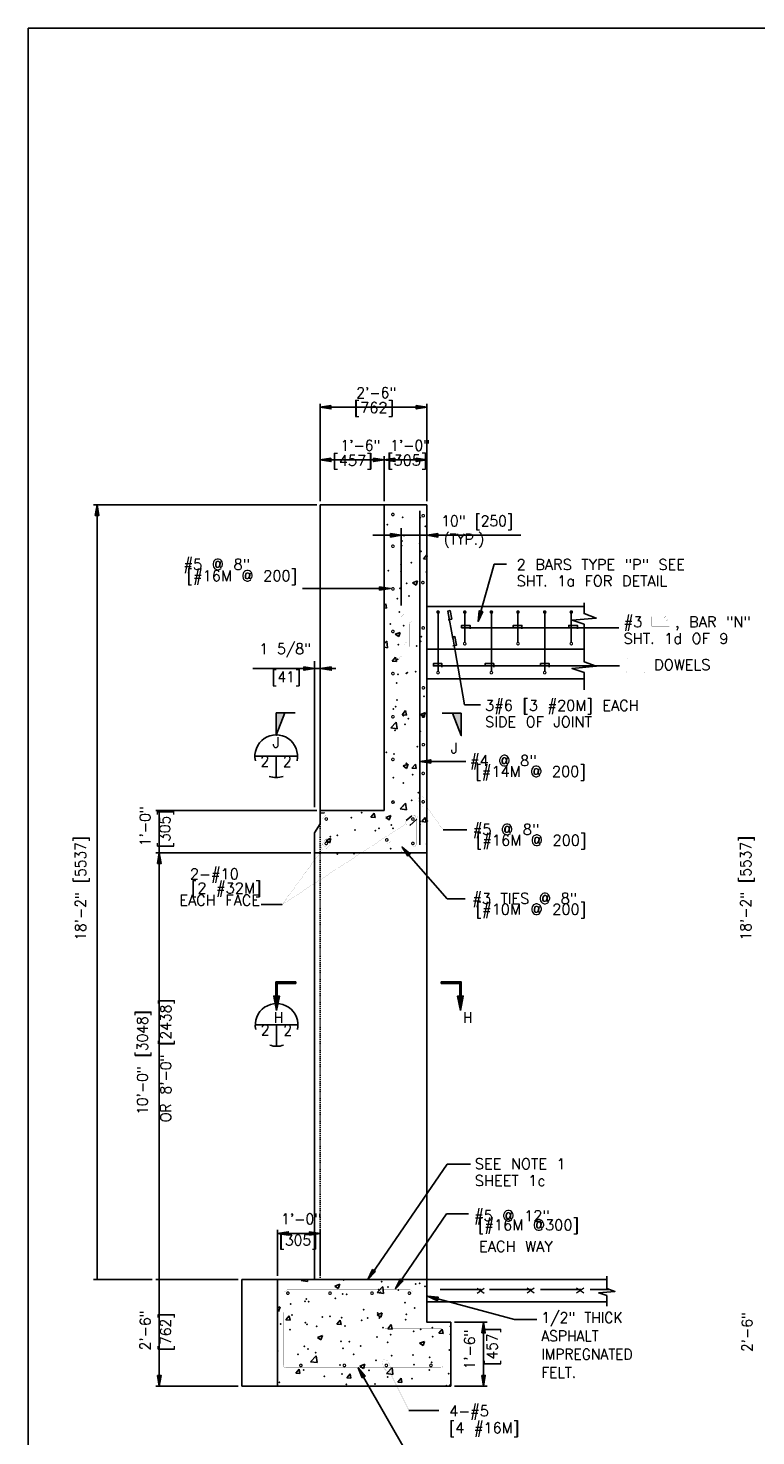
# Model space of a CAD drawing. Extents: x 0 to 354, y 0 to 250.
# Tile 2 of 7: x 0 to 85, y 85 to 250. Entities that reach past the tile are written whole.
import ezdxf
from ezdxf.enums import TextEntityAlignment as Align

# ---------------------------------------------------------------- set-up
doc = ezdxf.new("R2010")
doc.units = 0
doc.header["$MEASUREMENT"] = 0
doc.linetypes.add('HIDDEN2', pattern=[0.1875, 0.125, -0.0625])
doc.layers.get('0').update_dxf_attribs({"linetype": 'CONTINUOUS'})
for name, color, linetype in [('1', 7, 'CONTINUOUS'), ('BORDER', 7, 'CONTINUOUS'), ('DIM', 7, 'CONTINUOUS'), ('DWG-LINES', 7, 'CONTINUOUS'), ('HATCH', 7, 'CONTINUOUS'), ('REBAR', 7, 'CONTINUOUS'), ('SYMBOLS', 7, 'CONTINUOUS'), ('TEXT', 7, 'CONTINUOUS')]:
    doc.layers.add(name, color=color, linetype=linetype)
doc.styles.add('TXT_SHX', font='txt.shx')

# ---------------------------------------------------------------- blocks, each defined once
blk = doc.blocks.new('A_DIM')
at = {"layer": 'TEXT', "linetype": 'CONTINUOUS'}
blk.add_hatch(color=7, dxfattribs=at).paths.add_polyline_path([(-0.125, 0.0208), (-0.125, -0.0208), (0, 0)])
at = {"layer": 'TEXT', "color": 7, "linetype": 'CONTINUOUS'}
blk.add_lwpolyline([(-0.125, 0.0208), (-0.125, -0.0208), (0, 0)], close=True, dxfattribs=at)
blk = doc.blocks.new('REBAR')
at = {"color": 7, "linetype": 'CONTINUOUS', "const_width": 0.01378}
blk.add_lwpolyline([(-0.014553, 0, 1), (0.014553, 0, 1)], format="xyb", close=True, dxfattribs=at)
blk = doc.blocks.new('ARR_R')
at = {"linetype": 'CONTINUOUS'}
for points in [[(0.164, 0.221), (0.015, 0.221), (-0.002, 0.238), (0.164, 0.238)], [(0.015, 0.221), (0.015, 0.004), (-0.002, 0.004), (-0.002, 0.238)], [(0.334, 0.229), (0.164, 0.196), (0.164, 0.263)]]:
    blk.add_hatch(color=24, dxfattribs=at).paths.add_polyline_path(points)
at = {"color": 24, "linetype": 'CONTINUOUS'}
for points in [[(0.164, 0.221), (0.015, 0.221), (-0.002, 0.238), (0.164, 0.238)], [(0.015, 0.221), (0.015, 0.004), (-0.002, 0.004), (-0.002, 0.238)], [(0.334, 0.229), (0.164, 0.196), (0.164, 0.263)]]:
    blk.add_lwpolyline(points, close=True, dxfattribs=at)
blk = doc.blocks.new('SEC_B0')
at = {"layer": 'SYMBOLS', "color": 2, "linetype": 'CONTINUOUS'}
for p, q in [((0, 0.25), (0, 0.4996)), ((-0.25, 0), (0.25, 0)), ((0, -0.25), (0, 0)), ((0, -0.25), (0, -0.2496))]:
    blk.add_line(p, q, dxfattribs=at)
for start, end in [(347.64555, 192.35445), (251.04049, 288.95951)]:
    blk.add_arc((0, 0), 0.25, start, end, dxfattribs=at)
blk = doc.blocks.new('SEC_TA')
at = {"layer": 'SYMBOLS', "linetype": 'CONTINUOUS'}
blk.add_hatch(color=2, dxfattribs=at).paths.add_polyline_path([(0.224, 0), (0.121, 0), (0.224, -0.2615)])
at = {"layer": 'SYMBOLS', "color": 2, "linetype": 'CONTINUOUS'}
blk.add_line((0.224, 0), (0, 0), dxfattribs=at)
blk.add_lwpolyline([(0.224, 0), (0.121, 0), (0.224, -0.2615)], close=True, dxfattribs=at)

msp = doc.modelspace()

# ---------------------------------------------------------------- hatches: boundary and pattern name
at = {"layer": 'DIM', "linetype": 'CONTINUOUS'}
for points in [[(7.87, 192.92), (8.29, 192.92), (8.08, 194.17)], [(15.16, 152.1), (15.58, 152.1), (15.37, 153.35)], [(53.16, 97.1), (53.58, 97.1), (53.37, 98.35)], [(15.16, 92.11), (15.58, 92.11), (15.37, 90.86)], [(53.16, 92.11), (53.58, 92.11), (53.37, 90.86)]]:
    msp.add_hatch(color=7, dxfattribs=at).paths.add_polyline_path(points)
at = {"layer": 'DWG-LINES', "linetype": 'CONTINUOUS'}
for points in [[(35.48, 205.81), (35.48, 205.4), (34.23, 205.61)], [(45.48, 205.81), (45.48, 205.4), (46.73, 205.61)], [(35.48, 199.65), (35.48, 199.23), (34.23, 199.44)], [(40.48, 199.65), (40.48, 199.23), (41.73, 199.44)], [(42.98, 199.65), (42.98, 199.23), (41.73, 199.44)], [(45.48, 199.65), (45.48, 199.23), (46.73, 199.44)], [(42.48, 190.8), (42.48, 190.38), (43.73, 190.59)], [(48.02, 190.8), (48.02, 190.38), (46.77, 190.59)], [(32.31, 175.18), (32.31, 174.77), (33.56, 174.98)], [(35.53, 175.18), (35.53, 174.77), (34.28, 174.98)]]:
    msp.add_hatch(color=7, dxfattribs=at).paths.add_polyline_path(points)
at = {"layer": 'TEXT', "linetype": 'CONTINUOUS'}
for points in [[(41.19, 184.57), (41.19, 184.16), (42.44, 184.36)], [(53.27, 181.64), (52.87, 181.75), (52.73, 180.5)], [(47.18, 163.87), (47.18, 164.29), (45.93, 164.08)], [(44.48, 152.97), (44.79, 153.24), (43.82, 154.05)], [(40.7, 104.28), (40.36, 104.51), (39.83, 103.36)], [(43.94, 103.18), (43.6, 103.41), (43.07, 102.27)], [(47.97, 100.87), (48.07, 101.27), (46.81, 101.39)], [(39.13, 91.81), (39.49, 92.02), (38.69, 93)]]:
    msp.add_hatch(color=7, dxfattribs=at).paths.add_polyline_path(points)

# ---------------------------------------------------------------- linework, layer by layer
at = {"layer": '1', "color": 3, "linetype": 'CONTINUOUS'}
for p, q in [((0, 250.04), (354.01, 250.04)), ((354.01, 250.04), (0, 250.04)), ((0, 250.04), (0, 0))]:
    msp.add_line(p, q, dxfattribs=at)
at = {"layer": 'BORDER', "color": 7, "linetype": 'CONTINUOUS'}
for p, q in [((52.74, 180.56), (54.61, 187.22)), ((54.61, 187.22), (56.05, 187.22))]:
    msp.add_line(p, q, dxfattribs=at)
at = {"layer": 'DIM', "color": 7, "linetype": 'CONTINUOUS'}
for p, q in [((34.23, 194.59), (34.23, 206.02)), ((35.07, 205.61), (45.89, 205.61)), ((34.23, 194.59), (34.23, 199.85)), ((41.73, 194.59), (41.73, 199.85)), ((41.73, 194.59), (41.73, 199.85)), ((46.73, 194.59), (46.73, 199.85)), ((35.07, 199.44), (40.89, 199.44)), ((41.73, 199.44), (46.73, 199.44)), ((33.82, 194.17), (7.66, 194.17)), ((8.08, 103.35), (8.08, 193.34)), ((43.73, 182.35), (43.73, 191.43)), ((40.4, 190.59), (57.73, 190.59)), ((32.72, 174.98), (26.33, 174.98)), ((33.56, 158.74), (33.56, 175.82)), ((33.56, 174.98), (36.06, 174.98)), ((33.82, 158.34), (14.96, 158.34)), ((15.37, 153.35), (15.37, 158.34)), ((33.14, 153.35), (14.96, 153.35)), ((33.14, 153.35), (14.96, 153.35)), ((15.37, 103.35), (15.37, 152.51)), ((29.24, 103.77), (29.24, 109.17)), ((34.23, 103.77), (34.23, 109.17)), ((29.24, 108.75), (34.23, 108.75)), ((14.54, 103.35), (7.66, 103.35)), ((24.63, 103.35), (14.96, 103.35)), ((24.63, 103.35), (14.96, 103.35)), ((15.37, 91.69), (15.37, 103.35)), ((49.95, 98.35), (53.78, 98.35)), ((53.37, 91.69), (53.37, 97.52)), ((24.63, 90.86), (14.96, 90.86)), ((49.95, 90.86), (53.78, 90.86))]:
    msp.add_line(p, q, dxfattribs=at)
for points in [[(7.87, 192.92), (8.29, 192.92), (8.08, 194.17)], [(15.16, 152.1), (15.58, 152.1), (15.37, 153.35)], [(53.16, 97.1), (53.58, 97.1), (53.37, 98.35)], [(15.16, 92.11), (15.58, 92.11), (15.37, 90.86)], [(53.16, 92.11), (53.58, 92.11), (53.37, 90.86)]]:
    msp.add_lwpolyline(points, close=True, dxfattribs=at)
at = {"layer": 'DWG-LINES', "color": 7, "linetype": 'CONTINUOUS'}
for p, q in [((34.23, 194.59), (34.23, 206.02)), ((46.73, 194.59), (46.73, 206.02)), ((34.23, 156.77), (34.23, 194.17)), ((34.23, 194.17), (46.73, 194.17)), ((41.73, 158.34), (41.73, 194.17)), ((46.73, 182.25), (65.15, 182.25)), ((46.73, 177.25), (65.15, 177.25)), ((46.73, 173.76), (65.15, 173.76)), ((33.56, 155.71), (34.23, 156.77)), ((34.23, 158.34), (41.73, 158.34)), ((33.56, 103.38), (33.56, 155.71)), ((33.56, 153.35), (46.73, 153.35)), ((25.05, 103.35), (67.87, 103.35)), ((25.05, 90.86), (25.05, 103.35)), ((29.24, 90.86), (29.24, 103.35)), ((46.73, 100.72), (67.81, 100.72))]:
    msp.add_line(p, q, dxfattribs=at)
at = {"layer": 'DWG-LINES', "color": 7, "linetype": 'HIDDEN2'}
msp.add_line((34.23, 156.77), (34.23, 103.35), dxfattribs=at)
at = {"layer": 'DWG-LINES', "color": 7, "linetype": 'CONTINUOUS'}
for points in [[(35.48, 205.81), (35.48, 205.4), (34.23, 205.61)], [(45.48, 205.81), (45.48, 205.4), (46.73, 205.61)], [(35.48, 199.65), (35.48, 199.23), (34.23, 199.44)], [(40.48, 199.65), (40.48, 199.23), (41.73, 199.44)], [(42.98, 199.65), (42.98, 199.23), (41.73, 199.44)], [(45.48, 199.65), (45.48, 199.23), (46.73, 199.44)], [(42.48, 190.8), (42.48, 190.38), (43.73, 190.59)], [(48.02, 190.8), (48.02, 190.38), (46.77, 190.59)], [(32.31, 175.18), (32.31, 174.77), (33.56, 174.98)], [(35.53, 175.18), (35.53, 174.77), (34.28, 174.98)]]:
    msp.add_lwpolyline(points, close=True, dxfattribs=at)
msp.add_lwpolyline([(25.05, 90.86), (49.53, 90.86), (49.53, 98.35), (46.73, 98.35), (46.73, 176.38), (46.73, 194.17)], dxfattribs=at)
at = {"layer": 'HATCH', "color": 7, "linetype": 'CONTINUOUS'}
for p, q in [((46.34, 187.84), (46.74, 188.32)), ((46.78, 188.11), (46.74, 188.32)), ((46.34, 187.84), (46.78, 187.8)), ((45.05, 185.03), (45.63, 185.26)), ((45.05, 185.03), (45.46, 184.75)), ((45.46, 184.75), (45.63, 185.26)), ((41.78, 182.41), (41.92, 182.57)), ((41.78, 182.07), (42.01, 182.05)), ((42.01, 182.05), (41.92, 182.57)), ((43.02, 178.99), (43.6, 179.21)), ((43.02, 178.99), (43.43, 178.71)), ((43.43, 178.71), (43.6, 179.21)), ((41.78, 177.94), (42.03, 178.2)), ((41.78, 177.46), (42.12, 177.41)), ((42.12, 177.41), (42.03, 178.2)), ((42.67, 175.83), (43.07, 176.31)), ((42.67, 175.83), (43.17, 175.78)), ((43.17, 175.78), (43.07, 176.31)), ((43.83, 169.56), (44.23, 170.04)), ((44.33, 169.52), (44.23, 170.04)), ((42.49, 168.03), (43.13, 168.7)), ((43.23, 167.91), (43.14, 168.7)), ((43.83, 169.56), (44.33, 169.52)), ((45.97, 169.59), (46.55, 169.82)), ((45.97, 169.59), (46.38, 169.31)), ((46.38, 169.31), (46.55, 169.82)), ((42.49, 168.03), (43.23, 167.91)), ((43.94, 163.55), (44.52, 163.78)), ((43.94, 163.55), (44.35, 163.27)), ((44.35, 163.27), (44.52, 163.78)), ((44.98, 163.29), (45.39, 163.77)), ((45.48, 163.25), (45.39, 163.77)), ((44.98, 163.29), (45.48, 163.25)), ((43.59, 158.53), (44.24, 159.21)), ((43.59, 158.53), (44.33, 158.42)), ((44.33, 158.42), (44.24, 159.21)), ((34.29, 158.06), (34.69, 158.03)), ((34.69, 158.03), (34.67, 158.1)), ((40.16, 157.55), (40.57, 158.03)), ((40.16, 157.55), (40.66, 157.51)), ((40.66, 157.51), (40.57, 158.03)), ((41.91, 157.51), (42.49, 157.73)), ((41.91, 157.51), (42.32, 157.23)), ((42.33, 157.23), (42.49, 157.73)), ((46.14, 157.03), (46.54, 157.51)), ((46.14, 157.03), (46.64, 156.98)), ((46.64, 156.98), (46.54, 157.51)), ((34.91, 154.82), (35.49, 155.05)), ((34.91, 154.82), (35.32, 154.54)), ((35.32, 154.54), (35.49, 155.05)), ((32.01, 103.22), (32.14, 103.35)), ((32.01, 103.22), (32.75, 103.1)), ((32.75, 103.1), (32.72, 103.35)), ((35.93, 102.59), (36.52, 102.81)), ((35.93, 102.59), (36.35, 102.31)), ((36.35, 102.31), (36.52, 102.81)), ((40.9, 101.84), (41.55, 102.52)), ((41.64, 101.72), (41.55, 102.51)), ((40.9, 101.84), (41.64, 101.72)), ((29.24, 100.02), (29.52, 100.13)), ((29.24, 99.7), (29.35, 99.62)), ((29.35, 99.62), (29.52, 100.13)), ((30.2, 98.63), (30.6, 99.11)), ((30.7, 98.58), (30.6, 99.11)), ((40.91, 99.23), (41.49, 99.46)), ((40.91, 99.23), (41.32, 98.95)), ((41.32, 98.95), (41.49, 99.46)), ((30.2, 98.63), (30.7, 98.58)), ((36.18, 98.1), (36.58, 98.58)), ((36.18, 98.1), (36.68, 98.06)), ((36.68, 98.06), (36.58, 98.58)), ((42.15, 97.58), (42.56, 98.06)), ((42.15, 97.58), (42.65, 97.54)), ((42.65, 97.54), (42.56, 98.06)), ((48.13, 97.06), (48.53, 97.54)), ((48.63, 97.01), (48.53, 97.54)), ((33.91, 96.55), (34.49, 96.77)), ((33.91, 96.55), (34.32, 96.27)), ((34.32, 96.27), (34.49, 96.77)), ((45.88, 95.88), (46.46, 96.1)), ((45.88, 95.88), (46.29, 95.6)), ((46.29, 95.6), (46.46, 96.1)), ((48.13, 97.06), (48.63, 97.01)), ((33.11, 93.72), (33.76, 94.4)), ((33.86, 93.61), (33.76, 94.4)), ((31.36, 92.36), (31.76, 92.84)), ((31.86, 92.32), (31.76, 92.84)), ((33.11, 93.72), (33.86, 93.61)), ((38.88, 93.19), (39.46, 93.42)), ((38.88, 93.19), (39.29, 92.91)), ((39.29, 92.91), (39.46, 93.42)), ((42.01, 92.34), (42.66, 93.02)), ((42.75, 92.23), (42.66, 93.02)), ((31.36, 92.36), (31.86, 92.32)), ((37.33, 91.84), (37.74, 92.31)), ((37.33, 91.84), (37.83, 91.79)), ((37.83, 91.79), (37.74, 92.31)), ((42.01, 92.34), (42.75, 92.23)), ((43.31, 91.31), (43.71, 91.79)), ((43.31, 91.31), (43.81, 91.27)), ((43.81, 91.27), (43.71, 91.79)), ((49.34, 90.86), (49.53, 91.08))]:
    msp.add_line(p, q, dxfattribs=at)
for p in [(42.1, 191.84), (43.9, 192.7), (45.97, 192.65), (46.54, 191.65), (43.8, 189.92), (44.04, 190.56), (43.78, 189.36), (45.87, 189.63), (46.03, 188.73), (43.7, 187.15), (44.92, 187.4), (42.23, 186.46), (43.68, 186.35), (44.35, 184.98), (46.68, 186.28), (43.6, 184.38), (44.64, 183.48), (43.26, 183.16), (43.49, 181.6), (42.45, 180.19), (44.01, 180.01), (43.39, 178.83), (46.09, 178.71), (43.4, 177.78), (45.52, 177.6), (46.01, 178.18), (43.29, 176.06), (43.19, 173.28), (43.33, 174.31), (44.33, 174.43), (44.43, 174.48), (45.41, 174.59), (46.38, 171.72), (42.81, 170.22), (43.09, 170.51), (43.22, 171.3), (43.99, 169.45), (44.18, 168.43), (44.57, 169.1), (42.99, 167.74), (45.98, 167.63), (41.99, 165.14), (45.6, 165.8), (42.89, 164.96), (44.31, 163.88), (42.79, 162.19), (45.06, 162.55), (43.98, 161.54), (45.73, 160.42), (42.68, 159.41), (42.87, 159.26), (43.96, 158.9), (44.96, 159.54), (37.87, 157.49), (39.1, 158.07), (42.32, 157.31), (45.96, 157.07), (46.77, 157.12), (35.42, 155.28), (36.24, 155.41), (38.31, 156.05), (40.68, 155.98), (41.1, 156.24), (42.58, 156.64), (42.76, 156.25), (45.92, 156.67), (42.48, 153.87), (46.69, 154.4), (36.25, 153.24), (38.2, 153.28), (43.73, 153.38), (44.28, 153.32), (36.99, 103.28), (41.44, 103.09), (42.18, 102.47), (45.4, 102.81), (45.88, 102.9), (46.52, 102.55), (32.46, 100.8), (32.59, 101.06), (32.86, 100.75), (36.02, 101.16), (36.86, 101.65), (37.32, 101.63), (41.07, 102.18), (41.28, 101.86), (43.37, 102.13), (30.78, 100.47), (30.92, 99.21), (35.37, 99.02), (39.31, 99.8), (40.97, 99.41), (44.17, 100.64), (44.33, 99.26), (45.3, 100.03), (29.6, 98.14), (30.67, 97.46), (32.48, 98.29), (32.68, 98.09), (33.83, 97.88), (34.46, 98.97), (36.76, 98.87), (37.12, 97.9), (39.09, 98.57), (39.81, 98.83), (41.17, 98.84), (41.57, 97.71), (44.26, 98.64), (46.02, 97.52), (47.36, 97.72), (49.48, 97.85), (36.66, 96.1), (37.64, 96.05), (40.87, 96.63), (42.14, 95.97), (42.5, 96.89), (45.2, 97.26), (47.4, 96.67), (49.49, 96.94), (29.26, 94.97), (31.63, 94.59), (32.38, 95.51), (32.78, 95.22), (33.71, 94.78), (36.9, 95.28), (38.16, 94.6), (38.98, 95.56), (42.6, 94.41), (45.1, 94.49), (47.05, 94.22), (49.37, 95.07), (32.28, 92.74), (36.56, 93.33), (39.95, 92.69), (40.77, 93.86), (45.21, 93.38), (47.01, 92.75), (47.29, 93.65), (29.44, 91.3), (34.7, 92), (36.79, 92.27), (37.29, 91.08), (40.67, 91.09), (42.15, 91.92), (45, 91.71), (49.01, 90.92), (49.27, 92.3)]:
    msp.add_point(p, dxfattribs=at)
at = {"layer": 'REBAR', "color": 7, "linetype": 'CONTINUOUS'}
for p, q in [((45.92, 154.3), (45.92, 193.46)), ((48.04, 174.6), (48.04, 181.72)), ((51.17, 178), (51.17, 181.72)), ((54.29, 174.6), (54.29, 181.72)), ((57.41, 178), (57.41, 181.72)), ((60.54, 174.6), (60.54, 181.72)), ((63.66, 178), (63.66, 181.72)), ((44.97, 157.72), (44.31, 157.14)), ((45.54, 157.31), (44.75, 156.58)), ((48.29, 102.17), (53.09, 102.17)), ((54.06, 102.17), (58.95, 102.17)), ((60.04, 102.17), (64.78, 102.17)), ((65.87, 102.17), (68.1, 102.17))]:
    msp.add_line(p, q, dxfattribs=at)
at = {"layer": 'REBAR', "color": 7, "linetype": 'CONTINUOUS', "const_width": 0.0138}
for points in [[(39.04, 154.45), (42.03, 154.45, 0.46689), (42.44, 154.86), (42.44, 193.47)], [(43.73, 178.17), (43.73, 180.87, -0.46689), (44.15, 181.28), (65.51, 181.28)], [(44.65, 177.54), (44.65, 180.05, -0.46689), (45.06, 180.46), (64.29, 180.46)], [(44.08, 175.17), (44.08, 177.67, -0.46689), (44.49, 178.08), (65.15, 178.08)], [(43.5, 171.34), (43.5, 176.03, -0.46689), (43.91, 176.44), (62.92, 176.44)], [(49.49, 98.43), (46.92, 98.43, -0.414214), (46.81, 98.53), (46.81, 103.32)], [(30.07, 95.32), (30.07, 101.82, -0.414214), (30.38, 102.14), (44.75, 102.14, -0.414214), (45.06, 101.82), (45.06, 95.32)], [(29.89, 99.49), (29.89, 93.31, 0.414214), (30.2, 93), (48.32, 93, 0.414214), (48.63, 93.31), (48.63, 97.3, 0.414214), (48.32, 97.61), (41.83, 97.61)]]:
    msp.add_lwpolyline(points, format="xyb", dxfattribs=at)
msp.add_lwpolyline([(45.52, 154.46, -0.375136), (45.11, 154.05), (34.94, 154.05, -0.384338), (34.52, 154.46), (34.52, 157.31, -0.421567), (34.94, 157.72), (45.11, 157.72, -0.403826), (45.52, 157.31)], format="xyb", close=True, dxfattribs=at)
at = {"layer": 'SYMBOLS', "color": 7, "linetype": 'CONTINUOUS'}
for points in [[(65.15, 182.68), (65.15, 181.41), (66.58, 180.89), (63.75, 180.65), (65.15, 180.16), (65.15, 177.97)], [(65.15, 177.97), (65.15, 175.76), (66.58, 175.24), (63.75, 174.99), (65.15, 174.51), (65.15, 172.48)], [(67.81, 103.74), (67.81, 102.3), (68.77, 101.95), (66.88, 101.79), (67.81, 101.47), (67.81, 100.22)]]:
    msp.add_lwpolyline(points, dxfattribs=at)
at = {"layer": 'SYMBOLS', "color": 7, "linetype": 'CONTINUOUS', "const_width": 0.0138}
for points in [[(74.81, 180.56), (75.12, 180.89, 0.190632), (75.15, 180.96), (75.15, 181.02, 0.414214), (75.05, 181.13), (73.17, 181.13, 0.414214), (73.06, 181.02), (73.06, 179.96, 0.414214), (73.17, 179.86), (75.05, 179.86, 0.414214), (75.15, 179.96), (75.15, 181.02, 0.414214), (75.05, 181.13), (74.79, 181.13, 0.208464), (74.71, 181.09), (74.45, 180.81)], [(69.11, 174.53), (70.07, 174.53, 0.414214), (70.18, 174.63), (70.18, 176.04, -0.414214), (70.28, 176.14), (72.18, 176.14, -0.414214), (72.29, 176.04), (72.29, 174.59, -0.414214), (72.18, 174.49), (71.36, 174.49)]]:
    msp.add_lwpolyline(points, format="xyb", dxfattribs=at)
at = {"layer": 'TEXT', "color": 7, "linetype": 'CONTINUOUS'}
for p, q in [((41.61, 184.36), (32.15, 184.36)), ((51.13, 170.72), (50.06, 177.06)), ((53.02, 170.72), (51.13, 170.72)), ((47.18, 164.08), (51.31, 164.08)), ((48.64, 156.07), (51.42, 156.07)), ((44.36, 153.42), (49.09, 147.97)), ((29.77, 147.3), (27.29, 147.3)), ((49.09, 147.97), (51.23, 147.97)), ((40.3, 104.05), (49.09, 116.88)), ((49.09, 116.88), (51.86, 116.88)), ((43.4, 102.82), (49.05, 111.07)), ((49.05, 111.07), (51.6, 111.07)), ((48.02, 101.07), (57, 98.67)), ((57, 98.67), (59.61, 98.67)), ((39.31, 91.91), (44.55, 82.78)), ((44.63, 88), (48.15, 88))]:
    msp.add_line(p, q, dxfattribs=at)
for points in [[(41.19, 184.57), (41.19, 184.16), (42.44, 184.36)], [(53.27, 181.64), (52.87, 181.75), (52.73, 180.5)], [(47.18, 163.87), (47.18, 164.29), (45.93, 164.08)], [(44.48, 152.97), (44.79, 153.24), (43.82, 154.05)], [(40.7, 104.28), (40.36, 104.51), (39.83, 103.36)], [(43.94, 103.18), (43.6, 103.41), (43.07, 102.27)], [(47.97, 100.87), (48.07, 101.27), (46.81, 101.39)], [(39.13, 91.81), (39.49, 92.02), (38.69, 93)]]:
    msp.add_lwpolyline(points, close=True, dxfattribs=at)
for points in [[(49.79, 178.49), (49.19, 181.71), (49.46, 181.76), (49.64, 180.77), (49.23, 180.69)], [(56.82, 179.76), (50.79, 179.76), (50.79, 180.03), (51.8, 180.03), (51.8, 179.61)], [(63.5, 179.76), (56.85, 179.76), (56.85, 180.03), (57.86, 180.03), (57.86, 179.61)], [(69.21, 179.76), (63.36, 179.76), (63.36, 180.03), (64.37, 180.03), (64.37, 179.61)], [(50.06, 177.01), (49.76, 178.66), (50.02, 178.71), (50.21, 177.72), (49.79, 177.64)], [(53.52, 175.28), (47.49, 175.28), (47.49, 175.55), (48.5, 175.55), (48.5, 175.13)], [(60.2, 175.28), (53.56, 175.28), (53.56, 175.55), (54.56, 175.55), (54.56, 175.13)], [(69.32, 175.28), (60.06, 175.28), (60.06, 175.55), (61.07, 175.55), (61.07, 175.13)]]:
    msp.add_lwpolyline(points, dxfattribs=at)
at = {"layer": 'TEXT', "color": 7, "linetype": 'CONTINUOUS', "const_width": 0.00984}
for points in [[(48.64, 156.07), (46.75, 158.69, 0.002407), (46.75, 158.69, 0.177361), (46.82, 158.81, 0.103702), (46.83, 159.04, 0.063893), (46.75, 159.28, 0.050067), (46.59, 159.56, 0.050067), (46.37, 159.8, 0.063893), (46.16, 159.94, 0.103702), (45.94, 160, 0.177361), (45.81, 159.96, 0.177361), (45.73, 159.85, 0.103702), (45.72, 159.62, 0.063893), (45.8, 159.37, 0.050067), (45.97, 159.1, 0.050067), (46.18, 158.86, 0.063893), (46.39, 158.72, 0.103702), (46.61, 158.65, 0.174879), (46.75, 158.69, 0.174879)], [(29.77, 147.3), (44.26, 156.77, 0.002407), (44.26, 156.77, 0.177361), (44.38, 156.69, 0.103702), (44.61, 156.68, 0.063893), (44.85, 156.76, 0.050067), (45.13, 156.91, 0.050067), (45.38, 157.13, 0.063893), (45.52, 157.33, 0.103702), (45.59, 157.55, 0.177361), (45.55, 157.69, 0.177361), (45.44, 157.77, 0.103702), (45.21, 157.78, 0.063893), (44.96, 157.71, 0.050067), (44.68, 157.55, 0.050067), (44.44, 157.33, 0.063893), (44.29, 157.13, 0.103702), (44.23, 156.91, 0.174879), (44.26, 156.77, 0.174879)], [(29.77, 147.3), (34.48, 153.77, 0.002407), (34.48, 153.77, 0.177361), (34.61, 153.73, 0.103702), (34.84, 153.8, 0.063893), (35.04, 153.94, 0.050067), (35.25, 154.19, 0.050067), (35.41, 154.47, 0.063893), (35.48, 154.71, 0.103702), (35.47, 154.94, 0.177361), (35.39, 155.06, 0.177361), (35.26, 155.09, 0.103702), (35.03, 155.03, 0.063893), (34.83, 154.88, 0.050067), (34.62, 154.64, 0.050067), (34.46, 154.36, 0.063893), (34.39, 154.11, 0.103702), (34.4, 153.88, 0.174879), (34.48, 153.77, 0.174879)], [(44.63, 88), (42.34, 92.58, 0.002407), (42.34, 92.58, 0.177361), (42.43, 92.68, 0.103702), (42.48, 92.91, 0.063893), (42.44, 93.16, 0.050067), (42.32, 93.46, 0.050067), (42.15, 93.73, 0.063893), (41.97, 93.91, 0.103702), (41.76, 94.01, 0.177361), (41.62, 93.99, 0.177361), (41.52, 93.89, 0.103702), (41.48, 93.66, 0.063893), (41.52, 93.41, 0.050067), (41.63, 93.11, 0.050067), (41.81, 92.84, 0.063893), (41.99, 92.66, 0.103702), (42.2, 92.56, 0.174879), (42.34, 92.58, 0.174879)]]:
    msp.add_lwpolyline(points, format="xyb", dxfattribs=at)

# ---------------------------------------------------------------- block references
at = {"layer": 'DIM', "linetype": 'CONTINUOUS', "yscale": 9.9984, "zscale": 9.9984, "rotation": 180.0000000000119}
for p, xscale in [((29.24, 108.75), 9.9984), ((34.23, 108.75), -9.9984)]:
    msp.add_blockref('A_DIM', p, dxfattribs=dict(at, xscale=xscale))
at = {"layer": 'DWG-LINES', "linetype": 'CONTINUOUS', "yscale": 10, "zscale": 10}
for name, p, xscale in [('SEC_B0', (29.07, 164.69), 10), ('SEC_TA', (31.31, 169.77), -10), ('SEC_TA', (48.51, 169.73), 10), ('SEC_B0', (29.12, 133.19), 10)]:
    msp.add_blockref(name, p, dxfattribs=dict(at, xscale=xscale))
at = {"layer": 'REBAR', "linetype": 'CONTINUOUS', "xscale": 9.9984, "yscale": 9.9984, "zscale": 9.9984}
for p in [(42.75, 193.03), (46.3, 192.89), (42.75, 189.31), (46.26, 185.05), (42.75, 184.31), (48.04, 181.59), (51.17, 181.59), (54.29, 181.59), (57.41, 181.59), (60.54, 181.59), (63.66, 181.59), (46.3, 179.73), (42.75, 179.32), (42.75, 174.38), (46.32, 172.71), (42.75, 169.32), (46.32, 169.38), (46.32, 166.05), (42.75, 164.32), (46.3, 162.68), (42.75, 159.32), (46.3, 159.35), (34.94, 157.33), (45.09, 157.33), (34.94, 154.47), (42.03, 154.88), (45.09, 154.47), (30.44, 101.75), (35.38, 101.75), (40.3, 101.75), (44.68, 101.75), (31.96, 93.28), (37.06, 93.28), (41.98, 93.28), (47.21, 93.28)]:
    msp.add_blockref('REBAR', p, dxfattribs=at)
at = {"layer": 'REBAR', "linetype": 'CONTINUOUS', "xscale": -9.9984, "yscale": 9.9984, "zscale": 9.9984, "rotation": 180.0000000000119}
for p in [(51.17, 177.88), (57.41, 177.88), (63.66, 177.88), (48.04, 174.49), (54.29, 174.49), (60.54, 174.49)]:
    msp.add_blockref('REBAR', p, dxfattribs=at)
at = {"layer": 'SYMBOLS', "linetype": 'CONTINUOUS', "yscale": 9.9984, "zscale": 9.9984}
for p, xscale, rotation in [((31.41, 138.21), -9.9984, 90.00000000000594), ((48.37, 138.21), 9.9984, 269.9999999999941)]:
    msp.add_blockref('ARR_R', p, dxfattribs=dict(at, xscale=xscale, rotation=rotation))

# ---------------------------------------------------------------- texts
at = {"layer": 'DIM', "color": 7, "linetype": 'CONTINUOUS', "style": 'TXT_SHX', "width": 0.95}
for s, p in [('2\'-6" ', (41.33, 206.68)), ('1\'-6" ', (39.47, 200.51)), ('1\'-0" ', (45.29, 200.51)), ('10" [250]', (52.62, 191.66)), ('(TYP.)', (51.07, 189.52)), ('1 5/8" ', (30.65, 176.67)), ('[41]', (30.23, 173.37)), ('1\'-0" ', (32.52, 109.83)), ('[305]', (31.63, 107.34))]:
    msp.add_text(s, height=1.25, dxfattribs=at).set_placement(p, align=Align.CENTER)
at = {"layer": 'DIM', "color": 7, "linetype": 'CONTINUOUS', "style": 'TXT_SHX'}
for s, p in [('[762]', (40.52, 204.94)), ('[457]', (38.01, 198.75)), ('[305]', (44.43, 198.77))]:
    msp.add_text(s, height=1.25, dxfattribs=at).set_placement(p, align=Align.CENTER)
at = {"layer": 'DIM', "color": 7, "linetype": 'CONTINUOUS', "style": 'TXT_SHX', "width": 0.95}
for s, height, p in [('1\'-0" ', 1.25, (14.33, 157.02)), ('[305]', 1.25, (16.64, 156.19)), ('18\'-2" [5537]', 1.2498, (6.77, 149.2)), ('18\'-2" [5537]', 1.2498, (84.73, 149.23)), ('OR 8\'-0" [2438]', 1.2498, (16.75, 129.04)), ('10\'-0" [3048]', 1.2498, (14.01, 128.79)), ('2\'-6" ', 1.25, (14.34, 97.92)), ('2\'-6" ', 1.25, (84.88, 97.73)), ('[762]', 1.25, (16.73, 97.23)), ('1\'-6" ', 1.25, (52.36, 95.68)), ('[457]', 1.25, (54.99, 95.5))]:
    msp.add_text(s, height=height, rotation=90, dxfattribs=at).set_placement(p, align=Align.CENTER)
at = {"layer": 'REBAR', "color": 7, "linetype": 'CONTINUOUS', "style": 'TXT_SHX'}
for p in [(53.45, 102.03), (59.31, 102.09), (65.11, 102.09)]:
    msp.add_text('x', height=1.25, rotation=90, dxfattribs=at).set_placement(p, align=Align.CENTER)
at = {"layer": 'SYMBOLS', "color": 7, "linetype": 'CONTINUOUS', "style": 'TXT_SHX', "width": 0.95}
for s, p in [('J', (29.07, 165.69)), ('2', (27.74, 163.48)), ('2', (30.37, 163.46)), ('2', (27.79, 131.99)), ('2', (30.42, 131.96))]:
    msp.add_text(s, height=1.25, dxfattribs=at).set_placement(p, align=Align.CENTER)
at = {"layer": 'SYMBOLS', "color": 7, "linetype": 'CONTINUOUS', "style": 'TXT_SHX', "width": 0.9}
for s, p in [('J', (49.54, 165.02)), ('H', (28.81, 133.46)), ('H', (50.97, 133.46))]:
    msp.add_text(s, height=1.25, dxfattribs=at).set_placement(p)
at = {"layer": 'TEXT', "color": 7, "linetype": 'CONTINUOUS', "style": 'TXT_SHX'}
for s, height, p in [('#5 @ 8"', 1.25, (18.2, 186.56)), ('2 BARS TYPE "P" SEE', 1.2498, (57.25, 186.54)), ('SHT. 1a FOR DETAIL', 1.2498, (57.25, 184.61)), ('#3   , BAR "N"', 1.2498, (69.79, 179.82)), ('SHT. 1d OF 9', 1.2498, (69.79, 177.87)), ('DOWELS', 1.25, (73.37, 174.8)), ('3#6 [3 #20M] EACH', 1.2498, (53.55, 170.03)), ('SIDE OF JOINT', 1.2498, (53.55, 168.1)), ('#4 @ 8"', 1.25, (51.78, 163.55)), ('#5 @ 8"', 1.25, (52.1, 155.49)), ('#3 TIES @ 8"', 1.2498, (52.05, 147.4)), ('SEE NOTE 1', 1.25, (52.35, 116.29)), ('SHEET 1c', 1.25, (52.35, 114.32)), ('#5 @ 12"', 1.25, (52.25, 110.21)), ('4-#5', 1.25, (49.34, 87.32)), ('[4 #16M]', 1.25, (49.31, 85.34))]:
    msp.add_text(s, height=height, dxfattribs=at).set_placement(p)
for s, height, p in [('[#16M @ 200]', 1.2498, (25.04, 185.22)), ('[#14M @ 200]', 1.2498, (58.88, 162.28)), ('[#16M @ 200]', 1.2498, (58.95, 154.22)), ('2-#10', 1.25, (21.82, 150.27)), ('[2 #32M]', 1.25, (23.2, 148.62)), ('[#10M @ 200]', 1.2498, (58.92, 146.13)), ('[#16M @300]', 1.2498, (58.63, 109.12)), ('EACH WAY', 1.25, (57.15, 106.61))]:
    msp.add_text(s, height=height, dxfattribs=at).set_placement(p, align=Align.CENTER)
msp.add_text('EACH FACE', height=1.25, dxfattribs=at).set_placement((27.18, 147.19), align=Align.RIGHT)
at = {"layer": 'TEXT', "color": 7, "linetype": 'CONTINUOUS', "style": 'TXT_SHX', "width": 0.95}
for s, height, p in [('1/2" THICK', 1.25, (60.15, 98.26)), ('ASPHALT', 1.25, (60.15, 96.11)), ('IMPREGNATED', 1.2498, (60.15, 93.97)), ('FELT.', 1.25, (60.15, 91.83))]:
    msp.add_text(s, height=height, dxfattribs=at).set_placement(p)

doc.saveas('drawing.dxf')
